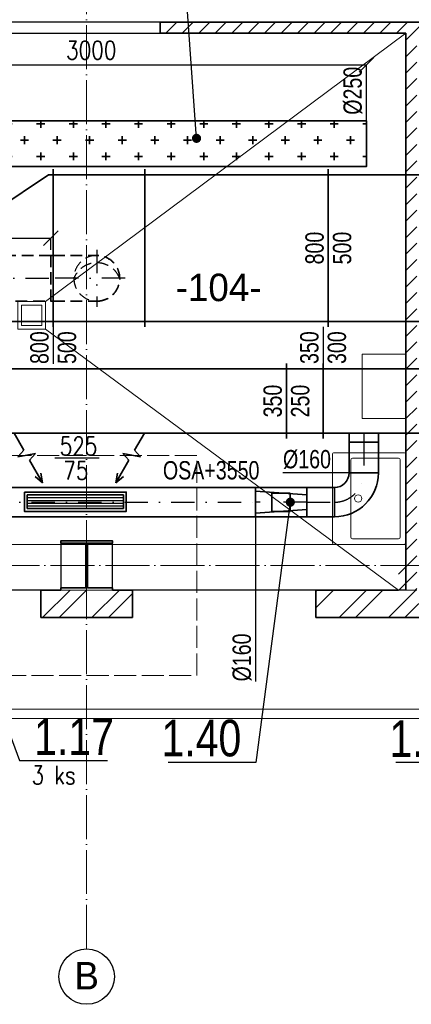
# Model space of a CAD drawing. Header units: millimetres. Extents: x 161070 to 520640, y 9197 to 248394.
# Tile 89 of 137: x 193532 to 195667, y 120414 to 125788. Entities that reach past the tile are written whole.
import ezdxf
from ezdxf.enums import TextEntityAlignment as Align

# ---------------------------------------------------------------- set-up
doc = ezdxf.new("R2010")
doc.units = ezdxf.units.MM
doc.header["$LTSCALE"] = 10
for name, pattern in [('ACAD_ISO02W100', [15, 12, -3]), ('ACAD_ISO04W100', [30, 24, -3, 0, -3]), ('DASHDOT', [25.4, 12.7, -6.35, 0, -6.35]), ('DASHED', [19.05, 12.7, -6.35])]:
    doc.linetypes.add(name, pattern=pattern)
doc.layers.get('Defpoints').update_dxf_attribs({"color": 252})
doc.layers.add('netisk', color=253, linetype='Continuous', plot=False)
for name, color, linetype, lineweight in [('NS_tenka', 253, 'Continuous', 9), ('NS_tlusta', 253, 'Continuous', 15), ('NS_velmi_tlusta', 253, 'Continuous', 35), ('srafy', 253, 'Continuous', 9), ('tlusta', 253, 'Continuous', 15), ('VZT Odvod', 5, 'Continuous', 35), ('VZT Privod', 6, 'Continuous', 35), ('VZT-koty', 4, 'Continuous', 25)]:
    doc.layers.add(name, color=color, linetype=linetype, lineweight=lineweight)
for name, color, linetype in [('popisky', 6, 'Continuous'), ('VZT CM', 1, 'Continuous'), ('VZT Odvod-pozice_odkaz', 7, 'Continuous'), ('VZT Odvod-pozice_text', 7, 'Continuous'), ('VZT Privod-pozice_odkaz', 7, 'Continuous')]:
    doc.layers.add(name, color=color, linetype=linetype)
doc.layers.add('zarizovaci predmety', color=253, linetype='Continuous', lineweight=9, transparency=0.3)
doc.styles.add('AR-KOTY', font='simplex', dxfattribs={"width": 0.7})
doc.styles.add('Arial', font='arial.ttf')
doc.styles.add('laplan N', font='txt')
doc.styles.add('Romans', font='romans.shx', dxfattribs={"width": 0.8})
doc.styles.get("Standard").update_dxf_attribs({"font": 'ic-simplex.shx', "width": 0.8})
doc.dimstyles.new('CADKON', dxfattribs={"dimscale": 50, "dimtxt": 2.5, "dimasz": 2.5, "dimexe": 1.8, "dimexo": 5, "dimgap": 0.6, "dimtad": 1, "dimrnd": 1, "dimtxsty": 'Standard', "dimblk1": 'ARCHTICK', "dimblk2": 'ARCHTICK', "dimsah": 1, "dimcen": 2.5, "dimadec": 1, "dimazin": 2, "dimtfac": 1, "dimtdec": 4, "dimtix": 1, "dimtmove": 1, "dimatfit": 3, "dimldrblk": 'OPEN30', "dimfxl": 5, "dimtolj": 1, "dimarcsym": 0})
doc.dimstyles.new('Standa 50', dxfattribs={"dimtxt": 100, "dimasz": 80, "dimexe": 0, "dimexo": 30, "dimgap": 30, "dimtad": 1, "dimdec": 0, "dimrnd": 1, "dimdsep": 46, "dimtxsty": 'Romans', "dimblk": 'OBLIQUE', "dimcen": 0, "dimclrd": 256, "dimclre": 256, "dimclrt": 256, "dimadec": 0, "dimazin": 0, "dimtfac": 1, "dimtdec": 0, "dimtofl": 0, "dimtmove": 0, "dimatfit": 3, "dimldrblk": 'OBLIQUE', "dimfxl": 1, "dimtvp": 1.1, "dimtolj": 1, "dimlwd": -1, "dimlwe": -1, "dimarcsym": 0})
pattern_1 = [(45, (313642.47, 93258.29), (-134.70384, 134.70384), []), (45, (313732.27, 93258.29), (-134.70384, 134.70384), [])]

# ---------------------------------------------------------------- blocks, each defined once
blk = doc.blocks.new('skelet')
at = {"layer": 'popisky', "linetype": 'ByBlock'}
blk.add_circle((0, 0), 3.02, dxfattribs=at)
at = {"layer": 'popisky', "linetype": 'ByBlock', "style": 'laplan N'}
blk.add_attdef('OZNACENI', text='', height=3, dxfattribs=at).set_placement((0, 0.1), align=Align.MIDDLE_CENTER)
blk = doc.blocks.new('UMYVADLO')
at = {"layer": 'zarizovaci predmety'}
for p, q in [((29670, 16070), (30090, 16070)), ((29660, 15810), (29660, 16060)), ((30100, 16060), (30100, 15810)), ((30090, 15800), (29670, 15800))]:
    blk.add_line(p, q, dxfattribs=at)
blk.add_lwpolyline([(29640, 16170), (30120, 16170, -0.414214), (30130, 16160), (30130, 15780, -0.414214), (30120, 15770), (29640, 15770, -0.414214), (29630, 15780), (29630, 16160, -0.414214)], format="xyb", close=True, dxfattribs=at)
blk.add_circle((29880, 16030), 20, dxfattribs=at)
for centre, start, end in [((29670, 16060), 90, 180), ((30090, 16060), 0, 90), ((29670, 15810), 180, 270), ((30090, 15810), 270, 0)]:
    blk.add_arc(centre, 10, start, end, dxfattribs=at)
blk = doc.blocks.new('vd')
at = {"layer": 'NS_tenka', "transparency": 33554610}
h = blk.add_hatch(dxfattribs=at)
h.set_pattern_fill('ANSI31', color=8, scale=20)
h.set_pattern_definition([(45, (315274.35, 92199.55), (-44.90128, 44.90128), [])])
h.paths.add_polyline_path([(195697.2, 122809.3), (195597.2, 122809.3), (195597.2, 122674.3), (195697.2, 122674.3)])
h.paths.add_polyline_path([(195697.2, 122809.3), (195697.2, 125714.3), (196647.2, 125714.3), (196647.2, 125774.3), (194297.2, 125774.3), (194297.2, 125714.3), (195637.2, 125714.3), (195637.2, 122809.3)])
at = {"layer": 'srafy', "transparency": 33554610}
h = blk.add_hatch(dxfattribs=at)
h.set_pattern_fill('ANSI32', color=8, scale=20)
h.set_pattern_definition(pattern_1)
h.paths.add_polyline_path([(193647.2, 122674.3), (193647.2, 122524.3), (194147.2, 122524.3), (194147.2, 122674.3)])
h = blk.add_hatch(dxfattribs=at)
h.set_pattern_fill('ANSI32', color=8, scale=20)
h.set_pattern_definition(pattern_1)
h.paths.add_polyline_path([(195147.2, 122674.3), (195147.2, 122524.3), (196397.2, 122524.3), (196397.2, 122674.3)])
at = {"layer": 'netisk', "color": 8}
for points in [[(191696.9, 133825.5), (193757.2, 133751.9), (193757.2, 132944.3), (193757.2, 132674.3), (194037.2, 132674.3), (194037.2, 132944.3), (193757.2, 132944.3), (193757.2, 133751.9), (198737.2, 133574), (198737.2, 125774.3), (195697.2, 125774.3), (191697.2, 125774.3)], [(191697.2, 125714.3), (195637.2, 125714.3), (195637.2, 122674.3), (194037.2, 122674.3), (194037.2, 122944.3), (193757.2, 122944.3), (193757.2, 122674.3), (191697.2, 122674.3)]]:
    blk.add_lwpolyline(points, close=True, dxfattribs=at)
at = {"layer": 'NS_tenka', "color": 8}
for p, q in [((193672.2, 124249.3), (195637.2, 125714.3)), ((193672.2, 124099.3), (195597.2, 122674.3)), ((193897.2, 122674.3), (193897.2, 122524.3)), ((187897.2, 122024.3), (205448.2, 122024.3)), ((187897.2, 121974.3), (205475.5, 121974.3))]:
    blk.add_line(p, q, dxfattribs=at)
for points in [[(193522.2, 124099.3), (193672.2, 124099.3), (193672.2, 124249.3), (193522.2, 124249.3)], [(193542.2, 124119.3), (193652.2, 124119.3), (193652.2, 124229.3), (193542.2, 124229.3)]]:
    blk.add_lwpolyline(points, close=True, dxfattribs=at)
at = {"layer": 'NS_tlusta', "color": 8}
for p, q in [((191697.2, 122924.3), (195637.2, 122924.3)), ((193757.2, 122674.3), (194037.2, 122674.3)), ((195597.2, 122674.3), (195697.2, 122674.3))]:
    blk.add_line(p, q, dxfattribs=at)
at = {"layer": 'NS_tlusta', "color": 8, "linetype": 'ACAD_ISO02W100'}
blk.add_lwpolyline([(193297.2, 122209.3), (194497.2, 122209.3), (194497.2, 123409.3), (193297.2, 123409.3)], close=True, dxfattribs=at)
at = {"layer": 'NS_velmi_tlusta', "color": 8}
for p, q in [((194297.2, 125714.3), (194297.2, 125774.3)), ((193647.2, 122674.3), (193757.2, 122674.3)), ((193647.2, 122674.3), (193647.2, 122524.3)), ((194037.2, 122674.3), (194147.2, 122674.3)), ((194147.2, 122674.3), (194147.2, 122524.3)), ((195147.2, 122674.3), (195597.2, 122674.3)), ((195147.2, 122674.3), (195147.2, 122524.3)), ((193647.2, 122524.3), (194147.2, 122524.3)), ((195147.2, 122524.3), (196397.2, 122524.3))]:
    blk.add_line(p, q, dxfattribs=at)
for points in [[(194297.2, 125774.3), (196647.2, 125774.3)], [(194297.2, 125714.3), (195637.2, 125714.3)], [(195637.2, 125714.3), (195637.2, 122674.3)], [(193757.2, 122674.3), (193757.2, 122687.3), (193893.2, 122687.3), (193893.2, 122931.3), (193757.2, 122931.3), (193757.2, 122944.3), (194037.2, 122944.3), (194037.2, 122931.3), (193901.2, 122931.3), (193901.2, 122687.3), (194037.2, 122687.3), (194037.2, 122674.3)]]:
    blk.add_lwpolyline(points, dxfattribs=at)
at = {"layer": 'tlusta', "color": 8, "linetype": 'ACAD_ISO04W100'}
for p, q in [((193897.2, 120715.9), (193897.2, 133746.9)), ((187397.2, 122809.3), (209628.8, 122809.3))]:
    blk.add_line(p, q, dxfattribs=at)
at = {"layer": 'zarizovaci predmety', "color": 8}
blk.add_lwpolyline([(195398.9, 123962.2), (195637.2, 123962.2), (195637.2, 123611.2), (195398.9, 123611.2)], close=True, dxfattribs=at)
at = {"layer": 'tlusta', "color": 8, "xscale": 50, "yscale": 50, "zscale": 50}
blk.add_blockref('skelet', (193897.2, 120564.9), dxfattribs=at).add_auto_attribs({'OZNACENI': 'B'})
at = {"layer": 'zarizovaci predmety', "color": 8, "rotation": 89.99999999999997}
blk.add_blockref('UMYVADLO', (211407.2, 93294.3), dxfattribs=at)
blk = doc.blocks.new('*U2293')
at = {"color": 0, "linetype": 'ByBlock', "lineweight": -2}
for p, q in [((0, 800), (0, 830)), ((1500, 800), (1500, 830)), ((1500, 800), (0, 800)), ((0, 800), (0, 0)), ((1500, 0), (1500, 800)), ((0, 0), (0, -30)), ((0, 0), (1500, 0)), ((1500, 0), (1500, -30))]:
    blk.add_line(p, q, dxfattribs=at)
blk = doc.blocks.new('*U2399', base_point=(0, 80))
at = {"color": 0, "lineweight": -2}
for p, q in [((0, 240), (0, 80)), ((0, 240), (0, 240)), ((0, 80), (0, 80)), ((80, 0), (240, 0)), ((80, 0), (80, 0)), ((240, 0), (240, 0))]:
    blk.add_line(p, q, dxfattribs=at)
at = {"color": 2, "linetype": 'DASHDOT', "lineweight": 25}
for p, q in [((0, 160), (0, 160)), ((160, 0), (160, 0))]:
    blk.add_line(p, q, dxfattribs=at)
at = {"color": 0, "lineweight": -2}
for radius in [240, 80]:
    blk.add_arc((0, 0), radius, 0, 90, dxfattribs=at)
at = {"color": 2, "linetype": 'DASHDOT', "lineweight": 25}
blk.add_arc((0, 0), 160, 0, 90, dxfattribs=at)
blk = doc.blocks.new('*U2401', base_point=(50, 80))
at = {"color": 0, "linetype": 'ByBlock', "lineweight": -2}
for p, q in [((0, 160), (0, 0)), ((50, 160), (0, 160)), ((50, 0), (50, 160)), ((0, 0), (50, 0))]:
    blk.add_line(p, q, dxfattribs=at)
at = {"color": 2, "linetype": 'DASHDOT', "lineweight": 25}
blk.add_line((0, 80), (50, 80), dxfattribs=at)
blk = doc.blocks.new('*U2404', base_point=(0, 140))
at = {"color": 0, "linetype": 'ByBlock', "lineweight": -2}
for p, q in [((-80, 280), (-80, 0)), ((80, 280), (-80, 280)), ((-40, 280), (-60, 0)), ((40, 280), (60, 0)), ((80, 0), (80, 280)), ((50, 190), (-50, 190)), ((-50, 190), (-50, 90)), ((50, 90), (50, 190)), ((-50, 90), (50, 90)), ((-80, 0), (80, 0))]:
    blk.add_line(p, q, dxfattribs=at)
at = {"color": 2, "linetype": 'DASHDOT', "lineweight": 25}
blk.add_line((0, 280), (0, 0), dxfattribs=at)
blk = doc.blocks.new('*U2405', base_point=(150, 160))
at = {"color": 0, "linetype": 'ByBlock', "lineweight": -2}
for p, q in [((0, 160), (0, 0)), ((150, 160), (0, 160)), ((150, 0), (150, 160)), ((0, 0), (150, 0))]:
    blk.add_line(p, q, dxfattribs=at)
at = {"color": 2, "linetype": 'DASHDOT', "lineweight": 25}
blk.add_line((0, 80), (150, 80), dxfattribs=at)
blk = doc.blocks.new('*U2502', base_point=(3000, 80))
at = {"color": 0, "linetype": 'ByBlock', "lineweight": -2}
for p, q in [((0, 160), (0, 0)), ((3000, 160), (0, 160)), ((3000, 0), (3000, 160)), ((0, 0), (3000, 0))]:
    blk.add_line(p, q, dxfattribs=at)
at = {"color": 2, "linetype": 'DASHDOT', "lineweight": 25}
blk.add_line((0, 80), (3000, 80), dxfattribs=at)
blk = doc.blocks.new('*U2503', base_point=(0, 80))
at = {"color": 0, "linetype": 'ByBlock', "lineweight": -2}
for p, q in [((0, 160), (0, 0)), ((167.134565, 160), (0, 160)), ((167.134565, 0), (167.134565, 160)), ((0, 0), (167.134565, 0))]:
    blk.add_line(p, q, dxfattribs=at)
at = {"color": 2, "linetype": 'DASHDOT', "lineweight": 25}
blk.add_line((0, 80), (167.134565, 80), dxfattribs=at)
blk = doc.blocks.new('*U2505')
at = {"color": 0, "linetype": 'ByBlock'}
for p, q in [((0, 350), (0, 380)), ((700, 350), (700, 380)), ((700, 350), (0, 350)), ((0, 350), (0, 0)), ((700, 0), (700, 350)), ((0, 0), (0, -30)), ((0, 0), (700, 0)), ((700, 0), (700, -30))]:
    blk.add_line(p, q, dxfattribs=at)
blk = doc.blocks.new('*U2511', base_point=(200, 350))
at = {"color": 0, "linetype": 'ByBlock', "lineweight": -2}
for p, q in [((0, 350), (0, 380)), ((200, 350), (200, 380)), ((0, 0), (0, 350)), ((0, 350), (200, 350)), ((0, 350), (0, 350)), ((200, 350), (200, 0)), ((200, 350), (200, 350)), ((0, 0), (0, 0)), ((0, 0), (0, -30)), ((200, 0), (0, 0)), ((200, 0), (200, -30)), ((200, 0), (200, 0))]:
    blk.add_line(p, q, dxfattribs=at)
blk = doc.blocks.new('*U2512')
at = {"color": 0, "linetype": 'ByBlock'}
for p, q in [((0, 350), (0, 380)), ((1500, 350), (1500, 380)), ((1500, 350), (0, 350)), ((0, 350), (0, 0)), ((1500, 0), (1500, 350)), ((0, 0), (0, -30)), ((0, 0), (1500, 0)), ((1500, 0), (1500, -30))]:
    blk.add_line(p, q, dxfattribs=at)
blk = doc.blocks.new('*U2531')
at = {"color": 0, "linetype": 'ByBlock', "lineweight": -2}
for p, q in [((0, 800), (0, 830)), ((1000, 800), (1000, 830)), ((1000, 800), (0, 800)), ((0, 800), (0, 0)), ((1000, 0), (1000, 800)), ((0, 0), (0, -30)), ((0, 0), (1000, 0)), ((1000, 0), (1000, -30))]:
    blk.add_line(p, q, dxfattribs=at)
blk = doc.blocks.new('*U2532')
at = {"color": 0, "linetype": 'ByBlock', "lineweight": -2}
for p, q in [((0, 800), (0, 830)), ((500, 800), (500, 830)), ((500, 800), (0, 800)), ((0, 800), (0, 0)), ((500, 0), (500, 800)), ((0, 0), (0, -30)), ((0, 0), (500, 0)), ((500, 0), (500, -30))]:
    blk.add_line(p, q, dxfattribs=at)
blk = doc.blocks.new('*U2584', base_point=(125, 0))
at = {"color": 2, "linetype": 'DASHDOT', "lineweight": 25}
for p, q in [((0, 405), (0, 0)), ((-155, 250), (155, 250))]:
    blk.add_line(p, q, dxfattribs=at)
at = {"color": 2, "linetype": 'DASHED', "lineweight": -2, "ltscale": 0.5}
for p, q in [((-125, 12.4), (-125, 250)), ((125, 12.4), (125, 250)), ((-125, 0), (-125, 12.4)), ((-125, 0), (125, 0)), ((125, 0), (125, 12.4))]:
    blk.add_line(p, q, dxfattribs=at)
blk.add_arc((0, 250), 125, 0, 180, dxfattribs=at)
at = {"color": 2, "linetype": 'DASHED', "lineweight": 25, "ltscale": 0.5}
for centre, radius, start, end in [((50, 250), 134.6, 111.8014, 248.1986), ((0, 250), 125, 180, 0)]:
    blk.add_arc(centre, radius, start, end, dxfattribs=at)
blk = doc.blocks.new('*U2623', base_point=(0, -800))
at = {"color": 0, "linetype": 'ByBlock', "lineweight": -2}
for p, q in [((0, 0), (0, 30)), ((0, 0), (0, 0)), ((0, -800), (0, 0)), ((0, 0), (350, 0)), ((350, 0), (350, 30)), ((350, 0), (350, 0)), ((350, 0), (350, -600)), ((325, -600), (25, -800)), ((325, -600), (350, -600)), ((350, -600), (350, -630)), ((350, -600), (350, -600)), ((25, -800), (0, -800)), ((0, -800), (0, -800)), ((0, -800), (0, -830))]:
    blk.add_line(p, q, dxfattribs=at)
blk = doc.blocks.new('*U2277', base_point=(100.000029, 76.999998))
at = {"color": 0, "linetype": 'ByBlock', "lineweight": -2}
for p, q in [((278.000029, 76.999998), (304.513255, 153.999998)), ((331.026481, 76.999998), (304.513255, 153.999998)), ((620.052934, 76.999998), (535.879199, 107.513298)), ((100.000029, 76.999998), (278.000029, 76.999998)), ((331.026481, 76.999998), (357.539708, -0.000002)), ((357.539708, -0.000002), (384.052934, 76.999998)), ((384.052934, 76.999998), (620.052934, 76.999998)), ((620.052934, 76.999998), (535.879199, 46.486697))]:
    blk.add_line(p, q, dxfattribs=at)
blk = doc.blocks.new('*U2412')
at = {"color": 0, "linetype": 'ByBlock', "lineweight": -2}
for points in [[(0, 75), (0, 0)], [(0, 75), (525, 75)], [(525, 75), (525, 0)], [(0, 0), (525, 0)]]:
    blk.add_lwpolyline(points, dxfattribs=at)
at = {"color": 2, "linetype": 'ByBlock', "lineweight": 25}
for points in [[(0, 60), (525, 60)], [(0, 45), (525, 45)], [(0, 30), (525, 30)], [(0, 15), (525, 15)]]:
    blk.add_lwpolyline(points, dxfattribs=at)
blk = doc.blocks.new('*U2585', base_point=(0, 125))
at = {"color": 2, "linetype": 'DASHED', "lineweight": -2, "ltscale": 0.5}
for p, q in [((0, 250), (0, 0)), ((612.4, 250), (0, 250)), ((900, 250), (612.4, 250)), ((900, 0), (900, 250)), ((0, 0), (612.4, 0)), ((612.4, 0), (900, 0))]:
    blk.add_line(p, q, dxfattribs=at)
at = {"color": 2, "linetype": 'DASHDOT', "lineweight": 25}
blk.add_line((0, 125), (900, 125), dxfattribs=at)
blk = doc.blocks.new('_OBLIQUE')
at = {"color": 0, "linetype": 'ByBlock'}
blk.add_line((-0.5, -0.5), (0.5, 0.5), dxfattribs=at)
blk = doc.blocks.new('*D3312')
at = {"layer": 'Defpoints', "color": 0}
for p in [(193702.3, 124595.9), (192802.3, 124501.4), (193702.3, 124501.4)]:
    blk.add_point(p, dxfattribs=at)
at = {"layer": 'VZT-koty'}
for p, q in [((192802.3, 124531.4), (192802.3, 124595.9)), ((192802.3, 124595.9), (193702.3, 124595.9)), ((193702.3, 124531.4), (193702.3, 124595.9))]:
    blk.add_line(p, q, dxfattribs=at)
at = {"layer": 'VZT-koty', "xscale": 80, "yscale": 80, "zscale": 80, "rotation": 180}
blk.add_blockref('_OBLIQUE', (192802.3, 124595.9), dxfattribs=at)
at = {"layer": 'VZT-koty', "xscale": 80, "yscale": 80, "zscale": 80}
blk.add_blockref('_OBLIQUE', (193702.3, 124595.9), dxfattribs=at)
at = {"layer": 'VZT-koty', "insert": (193252.3, 124675.9), "char_height": 100, "attachment_point": 5, "style": 'Romans'}
blk.add_mtext('\\A1;\\A1;\\A1;min.750', dxfattribs=at)
blk = doc.blocks.new('_ArchTick')
at = {"color": 0, "const_width": 0.15}
blk.add_lwpolyline([(-0.5, -0.5), (0.5, 0.5)], dxfattribs=at)
blk = doc.blocks.new('*D3568')
at = {"layer": 'Defpoints', "color": 0}
for p in [(195422.2, 125541.2), (192422.3, 125236.4), (195422.2, 125236.4)]:
    blk.add_point(p, dxfattribs=at)
at = {"layer": 'VZT-koty'}
for p, q in [((192422.3, 125266.4), (192422.3, 125541.2)), ((192422.3, 125541.2), (195422.2, 125541.2)), ((195422.2, 125266.4), (195422.2, 125541.2))]:
    blk.add_line(p, q, dxfattribs=at)
at = {"layer": 'VZT-koty', "xscale": 80, "yscale": 80, "zscale": 80, "rotation": 180}
blk.add_blockref('_OBLIQUE', (192422.3, 125541.2), dxfattribs=at)
at = {"layer": 'VZT-koty', "xscale": 80, "yscale": 80, "zscale": 80}
blk.add_blockref('_OBLIQUE', (195422.2, 125541.2), dxfattribs=at)
at = {"layer": 'VZT-koty', "insert": (193922.2, 125621.2), "char_height": 100, "attachment_point": 5, "style": 'Romans'}
blk.add_mtext('\\A1;3000', dxfattribs=at)

msp = doc.modelspace()

# ---------------------------------------------------------------- hatches: boundary and pattern name
at = {"layer": 'VZT Privod', "transparency": 33554661}
h = msp.add_hatch(dxfattribs=at)
h.set_pattern_fill('BOURANE_KCE', color=3, scale=70, style=0)
h.set_pattern_definition([(0, (-2e-12, 376.46), (533.4, 532), [44.45, -488.95]), (0, (0, 198.66), (533.4, 532), [44.45, -488.95]), (0, (-2e-12, 20.86), (533.4, 532), [44.45, -488.95]), (90, (22.2, 0.007), (533.4, -2e-13), [43.0784, -3148.9216]), (90, (555.6, 532), (533.4, -2e-13), [43.0784, -3148.9216]), (90, (1089, 1064), (533.4, -2e-13), [43.0784, -3148.9216]), (90, (1622.4, 1596), (533.4, -2e-13), [43.0784, -3148.9216]), (90, (2155.8, 2128), (533.4, -2e-13), [43.0784, -3148.9216]), (90, (2689.2, 2660), (533.4, -2e-13), [43.0784, -3148.9216]), (90, (22.2, 176.44), (533.4, -2e-13), [44.45, -3147.55]), (90, (555.6, 708.43), (533.4, -2e-13), [44.45, -3147.55]), (90, (1089, 1240.43), (533.4, -2e-13), [44.45, -3147.55]), (90, (1622.4, 1772.43), (533.4, -2e-13), [44.45, -3147.55]), (90, (2155.8, 2304.43), (533.4, -2e-13), [44.45, -3147.55]), (90, (2689.2, 2836.43), (533.4, -2e-13), [44.45, -3147.55]), (90, (22.2, 354.24), (533.4, -2e-13), [44.45, -3147.55]), (90, (555.6, 886.24), (533.4, -2e-13), [44.45, -3147.55]), (90, (1089, 1418.23), (533.4, -2e-13), [44.45, -3147.55]), (90, (1622.4, 1950.23), (533.4, -2e-13), [44.45, -3147.55]), (90, (2155.8, 2482.24), (533.4, -2e-13), [44.45, -3147.55]), (90, (2689.2, 3014.24), (533.4, -2e-13), [44.45, -3147.55]), (90, (200, 354.24), (533.4, -2e-13), [44.45, -3147.55]), (90, (733.4, 886.24), (533.4, -2e-13), [44.45, -3147.55]), (90, (1266.8, 1418.23), (533.4, -2e-13), [44.45, -3147.55]), (90, (1800.2, 1950.23), (533.4, -2e-13), [44.45, -3147.55]), (90, (2333.6, 2482.24), (533.4, -2e-13), [44.45, -3147.55]), (90, (2867, 3014.24), (533.4, -2e-13), [44.45, -3147.55]), (90, (377.8, 354.24), (533.4, -2e-13), [44.45, -3147.55]), (90, (911.2, 886.24), (533.4, -2e-13), [44.45, -3147.55]), (90, (1444.6, 1418.23), (533.4, -2e-13), [44.45, -3147.55]), (90, (1978, 1950.23), (533.4, -2e-13), [44.45, -3147.55]), (90, (2511.4, 2482.24), (533.4, -2e-13), [44.45, -3147.55]), (90, (3044.8, 3014.24), (533.4, -2e-13), [44.45, -3147.55]), (0, (177.8, 376.46), (533.4, 532), [44.45, -488.95]), (0, (355.6, 376.46), (533.4, 532), [44.45, -488.95]), (0, (88.9, 287.56), (533.4, 532), [44.45, -488.95]), (0, (266.7, 287.56), (533.4, 532), [44.45, -488.95]), (0, (177.8, 198.66), (533.4, 532), [44.45, -488.95]), (0, (355.6, 198.66), (533.4, 532), [44.45, -488.95]), (0, (88.9, 109.76), (533.4, 532), [44.45, -488.95]), (0, (266.7, 109.76), (533.4, 532), [44.45, -488.95]), (0, (177.8, 20.86), (533.4, 532), [44.45, -488.95]), (0, (355.6, 20.86), (533.4, 532), [44.45, -488.95]), (90, (111.1, 87.53), (533.4, -2e-13), [44.45, -3147.55]), (90, (644.5, 619.53), (533.4, -2e-13), [44.45, -3147.55]), (90, (1177.9, 1151.54), (533.4, -2e-13), [44.45, -3147.55]), (90, (1711.3, 1683.54), (533.4, -2e-13), [44.45, -3147.55]), (90, (2244.7, 2215.53), (533.4, -2e-13), [44.45, -3147.55]), (90, (2778.1, 2747.53), (533.4, -2e-13), [44.45, -3147.55]), (90, (111.1, 265.33), (533.4, -2e-13), [44.45, -3147.55]), (90, (644.5, 797.33), (533.4, -2e-13), [44.45, -3147.55]), (90, (1177.9, 1329.34), (533.4, -2e-13), [44.45, -3147.55]), (90, (1711.3, 1861.34), (533.4, -2e-13), [44.45, -3147.55]), (90, (2244.7, 2393.34), (533.4, -2e-13), [44.45, -3147.55]), (90, (2778.1, 2925.34), (533.4, -2e-13), [44.45, -3147.55]), (90, (200, 0.007), (533.4, -2e-13), [43.0784, -3148.9216]), (90, (733.4, 532), (533.4, -2e-13), [43.0784, -3148.9216]), (90, (1266.8, 1064), (533.4, -2e-13), [43.0784, -3148.9216]), (90, (1800.2, 1596), (533.4, -2e-13), [43.0784, -3148.9216]), (90, (2333.6, 2128), (533.4, -2e-13), [43.0784, -3148.9216]), (90, (2867, 2660), (533.4, -2e-13), [43.0784, -3148.9216]), (90, (200, 176.44), (533.4, -2e-13), [44.45, -3147.55]), (90, (733.4, 708.43), (533.4, -2e-13), [44.45, -3147.55]), (90, (1266.8, 1240.43), (533.4, -2e-13), [44.45, -3147.55]), (90, (1800.2, 1772.43), (533.4, -2e-13), [44.45, -3147.55]), (90, (2333.6, 2304.43), (533.4, -2e-13), [44.45, -3147.55]), (90, (2867, 2836.43), (533.4, -2e-13), [44.45, -3147.55]), (90, (288.9, 87.53), (533.4, -2e-13), [44.45, -3147.55]), (90, (822.3, 619.53), (533.4, -2e-13), [44.45, -3147.55]), (90, (1355.7, 1151.54), (533.4, -2e-13), [44.45, -3147.55]), (90, (1889.1, 1683.54), (533.4, -2e-13), [44.45, -3147.55]), (90, (2422.5, 2215.53), (533.4, -2e-13), [44.45, -3147.55]), (90, (2955.9, 2747.53), (533.4, -2e-13), [44.45, -3147.55]), (90, (288.9, 265.33), (533.4, -2e-13), [44.45, -3147.55]), (90, (822.3, 797.33), (533.4, -2e-13), [44.45, -3147.55]), (90, (1355.7, 1329.34), (533.4, -2e-13), [44.45, -3147.55]), (90, (1889.1, 1861.34), (533.4, -2e-13), [44.45, -3147.55]), (90, (2422.5, 2393.34), (533.4, -2e-13), [44.45, -3147.55]), (90, (2955.9, 2925.34), (533.4, -2e-13), [44.45, -3147.55]), (90, (377.8, 0.007), (533.4, -2e-13), [43.0784, -3148.9216]), (90, (911.2, 532), (533.4, -2e-13), [43.0784, -3148.9216]), (90, (1444.6, 1064), (533.4, -2e-13), [43.0784, -3148.9216]), (90, (1978, 1596), (533.4, -2e-13), [43.0784, -3148.9216]), (90, (2511.4, 2128), (533.4, -2e-13), [43.0784, -3148.9216]), (90, (3044.8, 2660), (533.4, -2e-13), [43.0784, -3148.9216]), (90, (377.8, 176.44), (533.4, -2e-13), [44.45, -3147.55]), (90, (911.2, 708.43), (533.4, -2e-13), [44.45, -3147.55]), (90, (1444.6, 1240.43), (533.4, -2e-13), [44.45, -3147.55]), (90, (1978, 1772.43), (533.4, -2e-13), [44.45, -3147.55]), (90, (2511.4, 2304.43), (533.4, -2e-13), [44.45, -3147.55]), (90, (3044.8, 2836.43), (533.4, -2e-13), [44.45, -3147.55]), (0, (88.9, 465.36), (533.4, 532), [44.45, -488.95]), (0, (266.7, 465.36), (533.4, 532), [44.45, -488.95]), (90, (111.1, 443.13), (533.4, -2e-13), [44.45, -3147.55]), (90, (644.5, 975.13), (533.4, -2e-13), [44.45, -3147.55]), (90, (1177.9, 1507.13), (533.4, -2e-13), [44.45, -3147.55]), (90, (1711.3, 2039.13), (533.4, -2e-13), [44.45, -3147.55]), (90, (2244.7, 2571.14), (533.4, -2e-13), [44.45, -3147.55]), (90, (2778.1, 3103.14), (533.4, -2e-13), [44.45, -3147.55]), (90, (288.9, 443.13), (533.4, -2e-13), [44.45, -3147.55]), (90, (822.3, 975.13), (533.4, -2e-13), [44.45, -3147.55]), (90, (1355.7, 1507.13), (533.4, -2e-13), [44.45, -3147.55]), (90, (1889.1, 2039.13), (533.4, -2e-13), [44.45, -3147.55]), (90, (2422.5, 2571.14), (533.4, -2e-13), [44.45, -3147.55]), (90, (2955.9, 3103.14), (533.4, -2e-13), [44.45, -3147.55]), (0, (444.5, 465.36), (533.4, 532), [44.45, -488.95]), (0, (444.5, 287.56), (533.4, 532), [44.45, -488.95]), (0, (444.5, 109.76), (533.4, 532), [44.45, -488.95]), (90, (466.7, 87.53), (533.4, -2e-13), [44.45, -3147.55]), (90, (1000.1, 619.53), (533.4, -2e-13), [44.45, -3147.55]), (90, (1533.5, 1151.54), (533.4, -2e-13), [44.45, -3147.55]), (90, (2066.9, 1683.54), (533.4, -2e-13), [44.45, -3147.55]), (90, (2600.3, 2215.53), (533.4, -2e-13), [44.45, -3147.55]), (90, (3133.7, 2747.53), (533.4, -2e-13), [44.45, -3147.55]), (90, (466.7, 265.33), (533.4, -2e-13), [44.45, -3147.55]), (90, (1000.1, 797.33), (533.4, -2e-13), [44.45, -3147.55]), (90, (1533.5, 1329.34), (533.4, -2e-13), [44.45, -3147.55]), (90, (2066.9, 1861.34), (533.4, -2e-13), [44.45, -3147.55]), (90, (2600.3, 2393.34), (533.4, -2e-13), [44.45, -3147.55]), (90, (3133.7, 2925.34), (533.4, -2e-13), [44.45, -3147.55]), (90, (466.7, 443.13), (533.4, -2e-13), [44.45, -3147.55]), (90, (1000.1, 975.13), (533.4, -2e-13), [44.45, -3147.55]), (90, (1533.5, 1507.13), (533.4, -2e-13), [44.45, -3147.55]), (90, (2066.9, 2039.13), (533.4, -2e-13), [44.45, -3147.55]), (90, (2600.3, 2571.14), (533.4, -2e-13), [44.45, -3147.55]), (90, (3133.7, 3103.14), (533.4, -2e-13), [44.45, -3147.55])])
h.paths.add_polyline_path([(192422.3, 124986.4), (195422.2, 124986.4), (195422.2, 125236.4), (192422.3, 125236.4)])

# ---------------------------------------------------------------- linework, layer by layer
at = {"layer": 'VZT Odvod', "color": 2}
msp.add_lwpolyline([(193557.6, 123209.2), (194112.6, 123209.2), (194112.6, 123104.2), (193557.6, 123104.2)], close=True, dxfattribs=at)
at = {"layer": 'VZT Privod'}
msp.add_lwpolyline([(192422.3, 124986.4), (195422.2, 124986.4), (195422.2, 125236.4), (192422.3, 125236.4)], close=True, dxfattribs=at)
at = {"layer": 'VZT-koty'}
for p, q in [((195422.2, 125236.4), (195422.2, 125530.9)), ((193714.6, 124111.4), (193714.6, 123908.7)), ((195186.3, 124111.4), (195186.3, 123908.7)), ((193964.7, 123395.5), (193723.9, 123395.5)), ((195327.6, 123314.3), (194967.6, 123314.3)), ((194817.6, 123074.3), (194817.6, 122176.1))]:
    msp.add_line(p, q, dxfattribs=at)

# ---------------------------------------------------------------- block references
at = {"layer": 'VZT Odvod'}
for name, p in [('vd', (0, 0)), ('*U2502', (194817.6, 123154.3)), ('*U2405', (195247.6, 123234.3))]:
    msp.add_blockref(name, p, dxfattribs=at)
for name, p, rotation in [('*U2512', (194986.3, 123881.4), 180), ('*U2505', (195886.3, 123881.4), 180), ('*U2399', (195327.6, 123314.3), 270), ('*U2404', (194957.6, 123154.3), 270)]:
    msp.add_blockref(name, p, dxfattribs=dict(at, rotation=rotation))
at = {"layer": 'VZT Odvod', "xscale": -1}
msp.add_blockref('*U2511', (194986.3, 123881.4), dxfattribs=at)
at = {"layer": 'VZT Odvod', "yscale": 0.6, "zscale": 0.6}
for p, xscale, rotation in [((193501.2, 123530.7), -0.6, 119.9999999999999), ((194212.2, 123530.7), 0.6, 240.0000000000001)]:
    msp.add_blockref('*U2277', p, dxfattribs=dict(at, xscale=xscale, rotation=rotation))
at = {"layer": 'VZT Odvod', "xscale": -1}
for name, rotation in [('*U2401', 89.99999999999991), ('*U2503', 89.9999999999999)]:
    msp.add_blockref(name, (195407.6, 123481.4), dxfattribs=dict(at, rotation=rotation))
at = {"layer": 'VZT Odvod', "color": 2}
msp.add_blockref('*U2412', (193572.6, 123119.2), dxfattribs=at)
at = {"layer": 'VZT Privod'}
for name, p, rotation in [('*U2623', (193714.6, 124941.4), 180), ('*U2532', (194214.6, 124941.4), 180), ('*U2531', (195214.6, 124941.4), 180), ('*U2293', (196714.6, 124941.4), 180), ('*U2584', (193702.3, 124251.4), 270), ('*U2585', (192802.3, 124376.4), 360)]:
    msp.add_blockref(name, p, dxfattribs=dict(at, rotation=rotation))

# ---------------------------------------------------------------- texts
at = {"layer": 'VZT CM', "insert": (194382.4, 124401.7), "char_height": 150, "attachment_point": 1, "style": 'laplan N'}
msp.add_mtext_dynamic_manual_height_columns('{\\F.shx;-104-}', width=5545.815, gutter_width=500, heights=[5545.8], dxfattribs=at)
at = {"layer": 'VZT Odvod-pozice_text', "color": 210, "char_height": 200, "style": 'Arial'}
for insert, attachment_point in [((193611, 121775.3), 7), ((195983, 121764.2), 9)]:
    msp.add_mtext('\\W0.8\\H200.0\\C210;1.17', dxfattribs=dict(at, insert=insert, attachment_point=attachment_point))
at = {"layer": 'VZT Odvod-pozice_text', "color": 210, "insert": (194740.2, 121764.2), "char_height": 200, "width": 400.68, "attachment_point": 9, "style": 'Arial'}
msp.add_mtext('{\\W0.8;1.40}', dxfattribs=at)
at = {"layer": 'VZT-koty', "width": 0.8}
msp.add_text('%%c250', height=100, rotation=90, dxfattribs=at).set_placement((195397.2, 125530.9), align=Align.RIGHT)
for s, p in [('800', (195189.6, 124541.4)), ('350', (194961.3, 123706.4))]:
    msp.add_text(s, height=100, rotation=90, dxfattribs=at).set_placement(p, align=Align.CENTER)
for s, p in [('500', (195239.6, 124541.4)), ('250', (195011.3, 123706.4))]:
    msp.add_text(s, height=100, rotation=90, dxfattribs=at).set_placement(p, align=Align.TOP_CENTER)
for s, p in [('800', (193689.6, 123908.7)), ('350', (195161.3, 123908.7)), ('%%c160', (194792.6, 122176.1))]:
    msp.add_text(s, height=100, rotation=90, dxfattribs=at).set_placement(p)
for s, p in [('500', (193739.6, 123908.7)), ('300', (195211.3, 123908.7))]:
    msp.add_text(s, height=100, rotation=90, dxfattribs=at).set_placement(p, align=Align.TOP_LEFT)
at = {"layer": 'VZT-koty', "style": 'AR-KOTY', "width": 0.8}
for s, p in [('525', (193955.7, 123410.5)), ('75', (193906.8, 123277.4)), ('3 ks', (193836.8, 121614.6))]:
    msp.add_text(s, height=100, dxfattribs=at).set_placement(p, align=Align.RIGHT)
at = {"layer": 'VZT-koty', "width": 0.8}
msp.add_text('%%c160', height=100, dxfattribs=at).set_placement((194967.6, 123339.3))
msp.add_text('OSA+3550', height=100, dxfattribs=at).set_placement((194576.1, 123278.6), align=Align.CENTER)

# ---------------------------------------------------------------- dimensions: what is measured, and where the dimension line sits
at = {"layer": 'VZT-koty'}
dim = msp.add_linear_dim(base=(195422.2, 125541.2), p1=(192422.3, 125236.4), p2=(195422.2, 125236.4), dimstyle='Standa 50', dxfattribs=at)
dim.commit()
dim.dimension.update_dxf_attribs({"geometry": '*D3568', "text_midpoint": (193922.2, 125621.2)})
dim = msp.add_linear_dim(base=(193702.3, 124595.9), p1=(192802.3, 124501.4), p2=(193702.3, 124501.4), text='\\A1;\\A1;min.750', dimstyle='Standa 50', dxfattribs=at)
dim.commit()
dim.dimension.update_dxf_attribs({"geometry": '*D3312', "text_midpoint": (193252.3, 124675.9)})

# ---------------------------------------------------------------- leaders
at = {"layer": 'VZT Odvod-pozice_odkaz', "color": 102, "annotation_type": 0, "has_hookline": 1}
for points, hookline_direction, text_width in [([(193008.4, 123149.2), (193531, 121745.3), (193581, 121745.3)], 0, 400), ([(195007.6, 123154.3), (194820.2, 121734.2), (194770.2, 121734.2)], 1, 399.5), ([(196245.1, 123063.9), (196063, 121734.2), (196013, 121734.2)], 1, 400)]:
    msp.add_leader(points, dimstyle='CADKON', override={"dimscale": 50, "dimasz": 1, "dimgap": 0.6, "dimldrblk": 'Dot'}, dxfattribs=dict(at, hookline_direction=hookline_direction, text_width=text_width))
at = {"layer": 'VZT Privod-pozice_odkaz', "color": 102, "annotation_type": 0, "has_hookline": 1}
for points, hookline_direction, text_width in [([(192612.3, 124376.4), (193284, 127142.1), (193334, 127142.1)], 0, 400.2), ([(194496.2, 125140.2), (194357.6, 127124.1), (194307.6, 127124.1)], 1, 398.4), ([(196377.3, 124541.4), (195912, 127124.1), (195862, 127124.1)], 1, 398.4)]:
    msp.add_leader(points, dimstyle='CADKON', override={"dimscale": 50, "dimasz": 1, "dimgap": 0.6, "dimldrblk": 'Dot'}, dxfattribs=dict(at, hookline_direction=hookline_direction, text_width=text_width))

doc.saveas('drawing.dxf')
